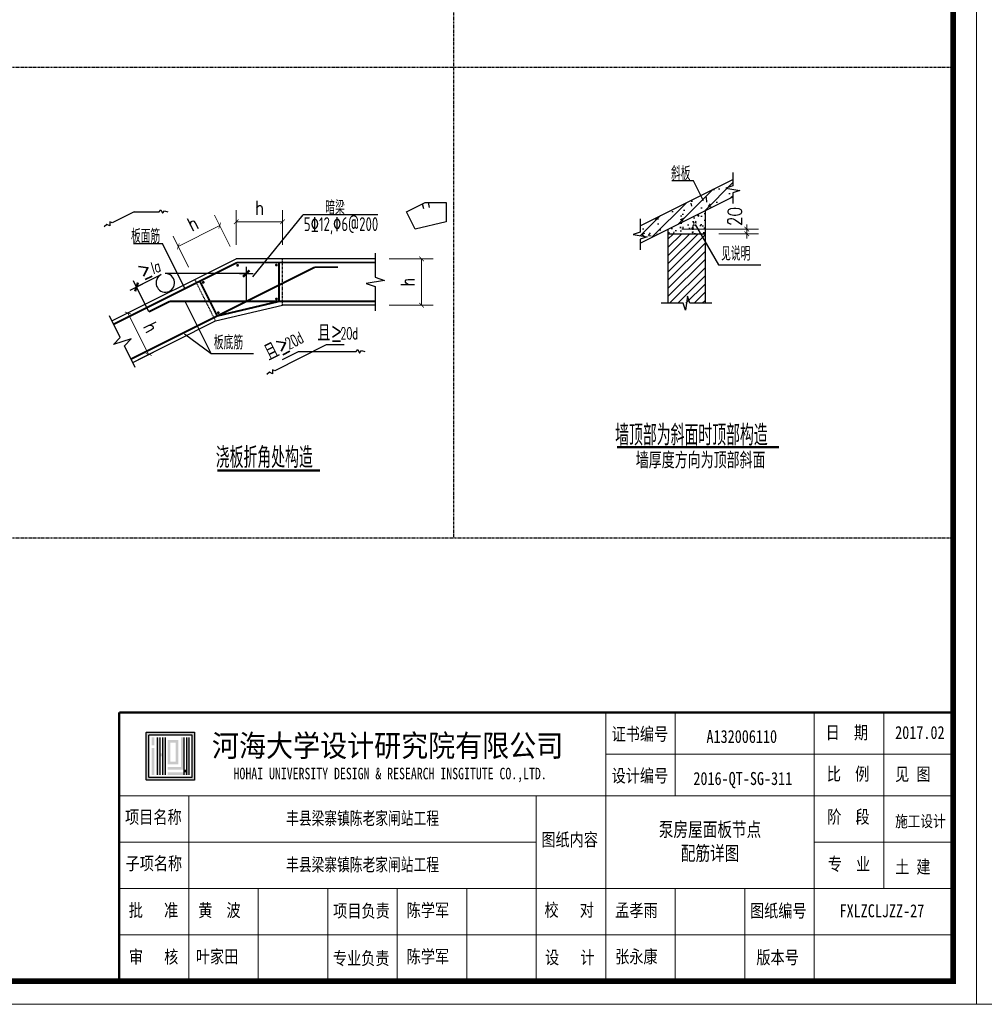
# Model space of a CAD drawing. Extents: x -13074 to 1448651, y 3648755 to 8081248.
# Tile 97 of 173: x 560993 to 561202, y 3857951 to 3858164. Entities that reach past the tile are written whole.
import ezdxf

# ---------------------------------------------------------------- set-up
doc = ezdxf.new("R2010")
doc.units = 0
doc.header["$PDMODE"] = 32
doc.header["$PDSIZE"] = 0.2
doc.linetypes.add('DASH', pattern=[0.35, 0.25, -0.1])
doc.layers.get('0').update_dxf_attribs({"linetype": 'CONTINUOUS'})
doc.layers.get('Defpoints').update_dxf_attribs({"linetype": 'CONTINUOUS'})
for name, color, linetype in [('BAR', 2, 'CONTINUOUS'), ('HOHAITK', 7, 'CONTINUOUS'), ('jj', 251, 'CONTINUOUS'), ('PUB_DIM', 3, 'CONTINUOUS'), ('SLAB', 3, 'CONTINUOUS'), ('TXT', 3, 'CONTINUOUS'), ('WALL', 9, 'CONTINUOUS')]:
    doc.layers.add(name, color=color, linetype=linetype)
doc.layers.add('SHEET', color=1, linetype='CONTINUOUS', lineweight=15)
doc.styles.add('_HZTXT', font='SIMPLEX.SHX', dxfattribs={"width": 0.8, "bigfont": 'HZTXT.shx'})
doc.styles.add('_ITALIC', font='italic.shx', dxfattribs={"width": 0.7})
doc.styles.add('_ROMANS', font='ROMANS.shx', dxfattribs={"width": 0.525, "bigfont": 'hztxt.shx'})
doc.styles.add('DIM_FONT', font='SIMPLEX.shx', dxfattribs={"width": 0.8})
doc.styles.add('FHZ', font='FangSong_GB2312.ttf', dxfattribs={"width": 0.7070000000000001, "height": 300})
doc.styles.add('HOHAITK', font='simhei.ttf')
doc.styles.add('TSSD_Dimension', font='tssdeng.shx', dxfattribs={"width": 0.7, "bigfont": '1hztxt.shx'})
doc.dimstyles.new('DIMN', dxfattribs={"dimtxt": 300, "dimasz": 100, "dimexe": 250, "dimexo": 300, "dimgap": 150, "dimtad": 1, "dimdec": 0, "dimzin": 0, "dimdsep": 46, "dimtxsty": 'DIM_FONT', "dimblk": 'ARCHTICK', "dimcen": 0.09, "dimclrt": 7, "dimazin": 2, "dimtfac": 1, "dimtdec": 0, "dimtix": 1, "dimtmove": 2, "dimatfit": 3, "dimldrblk": 'ARCHTICK', "dimfxl": 1, "dimtolj": 1, "dimtzin": 0, "dimarcsym": 0})

# ---------------------------------------------------------------- blocks, each defined once
blk = doc.blocks.new('_ARCHTICK')
at = {"color": 0, "linetype": 'ByBlock', "const_width": 0.15}
blk.add_lwpolyline([(-0.5, -0.5), (0.5, 0.5)], dxfattribs=at)
blk = doc.blocks.new('*D1663')
at = {"layer": 'Defpoints', "color": 0, "lineweight": 13}
for p in [(808707.9052225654, 266999.028390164), (809707.9052225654, 266999.028390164), (808707.9052225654, 265999.0283901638)]:
    blk.add_point(p, dxfattribs=at)
at = {"layer": 'PUB_DIM', "color": 0, "lineweight": -2}
for p, q in [((809007.9052225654, 266999.028390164), (809957.9052225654, 266999.028390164)), ((809707.9052225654, 265999.0283901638), (809707.9052225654, 266999.028390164)), ((809007.9052225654, 265999.0283901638), (809957.9052225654, 265999.0283901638))]:
    blk.add_line(p, q, dxfattribs=at)
at = {"layer": 'PUB_DIM', "color": 0, "lineweight": -2, "xscale": 100, "yscale": 100, "zscale": 100}
for p, rotation in [((809707.9052225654, 266999.028390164), 90), ((809707.9052225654, 265999.0283901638), 270)]:
    blk.add_blockref('_ARCHTICK', p, dxfattribs=dict(at, rotation=rotation))
at = {"layer": 'PUB_DIM', "color": 7, "insert": (809407.9052225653, 266499.028390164), "char_height": 300, "attachment_point": 5, "rotation": 90, "style": 'DIM_FONT'}
blk.add_mtext('\\A1;h', dxfattribs=at)
blk = doc.blocks.new('*D1664')
at = {"layer": 'Defpoints', "color": 0, "lineweight": 13}
for p in [(806707.9052225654, 267799.0283901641), (805707.9052225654, 266999.0283901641), (806707.9052225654, 266999.0283901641)]:
    blk.add_point(p, dxfattribs=at)
at = {"layer": 'PUB_DIM', "color": 0, "lineweight": -2}
for p, q in [((805707.9052225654, 267299.0283901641), (805707.9052225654, 268049.0283901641)), ((806707.9052225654, 267299.0283901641), (806707.9052225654, 268049.0283901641)), ((805707.9052225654, 267799.0283901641), (806707.9052225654, 267799.0283901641))]:
    blk.add_line(p, q, dxfattribs=at)
at = {"layer": 'PUB_DIM', "color": 0, "lineweight": -2, "xscale": 100, "yscale": 100, "zscale": 100, "rotation": 180}
blk.add_blockref('_ARCHTICK', (805707.9052225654, 267799.0283901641), dxfattribs=at)
at = {"layer": 'PUB_DIM', "color": 0, "lineweight": -2, "xscale": 100, "yscale": 100, "zscale": 100}
blk.add_blockref('_ARCHTICK', (806707.9052225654, 267799.0283901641), dxfattribs=at)
at = {"layer": 'PUB_DIM', "color": 7, "insert": (806207.9052225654, 268099.0283901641), "char_height": 300, "attachment_point": 5, "style": 'DIM_FONT'}
blk.add_mtext('\\A1;h', dxfattribs=at)
blk = doc.blocks.new('*D1665')
at = {"layer": 'Defpoints', "color": 0, "lineweight": 13}
for p in [(804455.707155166, 267267.3565474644), (805707.9052225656, 266999.0283901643), (804813.4780315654, 266551.8147946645)]:
    blk.add_point(p, dxfattribs=at)
at = {"layer": 'PUB_DIM', "color": 0, "lineweight": -2}
for p, q in [((805573.7411439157, 267267.3565474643), (805238.3309472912, 267938.176940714)), ((805350.1343461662, 267714.570142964), (804455.707155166, 267267.3565474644)), ((804679.3139529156, 266820.1429519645), (804343.903756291, 267490.9633452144))]:
    blk.add_line(p, q, dxfattribs=at)
at = {"layer": 'PUB_DIM', "color": 0, "lineweight": -2, "xscale": 100, "yscale": 100, "zscale": 100}
for p, rotation in [((805350.1343461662, 267714.570142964), 26.56505117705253), ((804455.707155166, 267267.3565474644), 206.5650511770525)]:
    blk.add_blockref('_ARCHTICK', p, dxfattribs=dict(at, rotation=rotation))
at = {"layer": 'PUB_DIM', "color": 7, "insert": (804768.7566720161, 267759.2915025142), "char_height": 300, "attachment_point": 5, "rotation": 26.56505117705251, "style": 'DIM_FONT'}
blk.add_mtext('\\A1;h', dxfattribs=at)
blk = doc.blocks.new('_DIMX')
blk.add_line((-150, 0), (150, 0))
at = {"const_width": 50}
blk.add_lwpolyline([(-70, -70), (70, 70)], dxfattribs=at)
blk = doc.blocks.new('*D1666')
at = {"layer": 'Defpoints', "color": 0, "lineweight": 13}
for p in [(804263.7163885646, 266276.9339731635), (803369.2891975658, 265829.7203776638), (804710.9299840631, 265382.5067821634)]:
    blk.add_point(p, dxfattribs=at)
at = {"layer": 'PUB_DIM', "color": 0, "lineweight": -2}
for p, q in [((803995.3882312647, 266142.7698945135), (803145.6823998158, 265717.9169787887)), ((803816.5027930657, 264935.2931866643), (803369.2891975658, 265829.7203776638)), ((804442.6018267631, 265248.3427035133), (803592.8959953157, 264823.4897877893))]:
    blk.add_line(p, q, dxfattribs=at)
at = {"layer": 'PUB_DIM', "color": 0, "lineweight": -2, "xscale": 100, "yscale": 100, "zscale": 100}
for p, rotation in [((803369.2891975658, 265829.7203776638), 116.5650511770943), ((803816.5027930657, 264935.2931866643), 296.5650511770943)]:
    blk.add_blockref('_ARCHTICK', p, dxfattribs=dict(at, rotation=rotation))
at = {"layer": 'PUB_DIM', "color": 7, "insert": (803861.2241526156, 265516.670860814), "char_height": 300, "attachment_point": 5, "rotation": 296.5650511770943, "style": 'DIM_FONT'}
blk.add_mtext('\\A1;h', dxfattribs=at)
blk = doc.blocks.new('*D1667')
at = {"layer": 'Defpoints', "color": 0, "lineweight": 13}
for p in [(815025.6114433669, 267639.5185062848), (816727.981818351, 267639.5185062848), (815825.6114433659, 267539.5185062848)]:
    blk.add_point(p, dxfattribs=at)
at = {"layer": 'PUB_DIM', "color": 0, "lineweight": -2}
for p, q in [((815325.6114433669, 267639.5185062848), (816977.981818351, 267639.5185062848)), ((816727.981818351, 267639.5185062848), (816727.981818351, 267739.5185062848)), ((816727.981818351, 267539.5185062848), (816727.981818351, 267639.5185062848)), ((816125.6114433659, 267539.5185062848), (816977.981818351, 267539.5185062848)), ((816727.981818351, 267539.5185062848), (816727.981818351, 267439.5185062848))]:
    blk.add_line(p, q, dxfattribs=at)
at = {"layer": 'PUB_DIM', "color": 0, "lineweight": -2, "xscale": 100, "yscale": 100, "zscale": 100}
for p, rotation in [((816727.981818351, 267639.5185062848), 270), ((816727.981818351, 267539.5185062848), 90)]:
    blk.add_blockref('_ARCHTICK', p, dxfattribs=dict(at, rotation=rotation))
at = {"layer": 'PUB_DIM', "color": 7, "insert": (816469.4795388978, 267912.6302613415), "char_height": 300, "attachment_point": 5, "rotation": 90, "style": 'DIM_FONT'}
blk.add_mtext('\\A1;20', dxfattribs=at)
blk = doc.blocks.new('123')
h = blk.add_hatch()
h.set_pattern_fill('AN33C', scale=500, style=0)
h.set_pattern_definition([(49.99999999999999, (690066.9749721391, 199011.1711927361), (358.6300913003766, -31.37606749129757), [37.5, -412.5]), (355, (690066.9749721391, 199011.1711927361), (-69.37566680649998, 376.0960668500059), [30, -330]), (100.4513999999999, (690096.860812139, 199008.5565227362), (289.2546908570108, 344.7197710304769), [31.87009499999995, -350.5710559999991]), (46.1842, (690066.9749721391, 199111.1711927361), (533.6205243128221, -82.759507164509), [56.25, -618.75]), (96.63559999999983, (690111.4433446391, 199104.2745392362), (467.3313527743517, 487.0589354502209), [47.80514399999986, -525.8564999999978]), (351.1842000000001, (690066.9749721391, 199111.1711927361), (467.3309725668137, 487.0593004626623), [45, -495]), (21, (690116.9749721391, 199086.1711927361), (298.4535260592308, -201.3094453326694), [37.5, -412.5]), (326.0000000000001, (690116.9749721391, 199086.1711927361), (121.6576659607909, 362.5750225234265), [30, -330]), (71.45140000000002, (690141.8460886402, 199069.3953897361), (420.1113142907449, 161.2652483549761), [31.87009499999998, -350.5710559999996]), (37.50000000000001, (690066.9749721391, 199011.1711927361), (6.079927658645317, 166.4469269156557), [0, -326, 0, -335, 0, -331.25]), (7.499999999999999, (690066.9749721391, 199011.1711927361), (131.5347687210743, 197.2058559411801), [0, -191, 0, -318.5, 0, -126.25]), (327.5, (689955.47497214, 199011.1711927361), (266.9112180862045, -11.27743586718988), [0, -125, 0, -390, 0, -517.4999999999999]), (317.5, (689905.4749721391, 199011.1711927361), (291.593084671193, 50.05249116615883), [0, -162.5, 0, -259, 0, -367.5])])
h.paths.add_polyline_path([(815425.6114433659, 267839.5185062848), (815025.6114433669, 267639.5185062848), (815025.6114433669, 267539.5185062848), (815425.6114433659, 267539.5185062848)])
h.paths.add_polyline_path([(815425.6114433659, 267839.5185062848), (815425.6114433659, 267539.5185062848), (815825.6114433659, 267539.5185062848), (815825.6114433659, 268039.5185062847)])
at = {"layer": 'HOHAITK', "ltscale": 1000}
h = blk.add_hatch(color=7, dxfattribs=at)
h.paths.add_polyline_path([(804797.0889662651, 255742.8021718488, 0.4142135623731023), (804805.8431674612, 255751.5563729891), (804805.8431674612, 256774.0470734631, 0.4142135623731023), (804797.0889662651, 256782.8012746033), (803774.5982657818, 256782.8012746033, 0.4142135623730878), (803765.8440645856, 256774.0470734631), (803765.8440645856, 255751.5563729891, 0.4142135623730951), (803774.5982657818, 255742.8021718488)])
h.paths.add_polyline_path([(803823.6217925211, 255800.5798997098), (803823.6217925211, 256725.0235466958), (804748.0654395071, 256725.0235466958), (804748.0654395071, 255800.5798997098)], flags=16)
at = {"layer": 'HOHAITK'}
h = blk.add_hatch(color=7, dxfattribs=at)
h.paths.add_polyline_path([(803939.177248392, 256667.2458187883), (803881.3995204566, 256667.2458187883), (803881.3995204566, 256609.4680908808), (803939.177248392, 256609.4680908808)])
h.paths.add_polyline_path([(803939.177248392, 256609.4680908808), (803881.3995204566, 256609.4680908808), (803881.3995204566, 256551.6903629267), (803939.177248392, 256551.6903629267)])
h.paths.add_polyline_path([(803939.177248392, 256551.6903629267), (803881.3995204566, 256551.6903629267), (803881.3995204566, 256493.9126349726), (803939.177248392, 256493.9126349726)])
h.paths.add_polyline_path([(803939.177248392, 256436.1349071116), (803881.3995204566, 256436.1349071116), (803881.3995204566, 256378.357179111), (803939.177248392, 256378.357179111)])
h.paths.add_polyline_path([(803939.177248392, 256378.357179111), (803881.3995204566, 256378.357179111), (803881.3995204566, 256320.5794512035), (803939.177248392, 256320.5794512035)])
h.paths.add_polyline_path([(803939.177248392, 256320.5794512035), (803881.3995204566, 256320.5794512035), (803881.3995204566, 256262.8017232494), (803939.177248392, 256262.8017232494)])
h.paths.add_polyline_path([(803939.177248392, 256262.8017232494), (803881.3995204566, 256262.8017232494), (803881.3995204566, 256205.0239953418), (803939.177248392, 256205.0239953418)])
h.paths.add_polyline_path([(803939.177248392, 256205.0239953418), (803881.3995204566, 256205.0239953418), (803881.3995204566, 256147.2462673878), (803939.177248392, 256147.2462673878)])
h.paths.add_polyline_path([(803939.177248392, 256147.2462673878), (803881.3995204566, 256147.2462673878), (803881.3995204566, 256089.4685394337), (803939.177248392, 256089.4685394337)])
h.paths.add_polyline_path([(803939.177248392, 256089.4685394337), (803881.3995204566, 256089.4685394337), (803881.3995204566, 256031.6908114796), (803939.177248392, 256031.6908114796)])
h.paths.add_polyline_path([(803939.177248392, 256031.6908114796), (803881.3995204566, 256031.6908114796), (803881.3995204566, 255973.9130836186), (803939.177248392, 255973.9130836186)])
h.paths.add_polyline_path([(803939.177248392, 255973.9130836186), (803881.3995204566, 255973.9130836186), (803881.3995204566, 255916.135355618), (803939.177248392, 255916.135355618)])
h.paths.add_polyline_path([(803939.177248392, 255916.135355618), (803881.3995204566, 255916.135355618), (803881.3995204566, 255858.3576276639), (803939.177248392, 255858.3576276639)])
h = blk.add_hatch(color=7, dxfattribs=at)
h.paths.add_polyline_path([(804054.732704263, 256667.2458187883), (803996.9549763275, 256667.2458187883), (803996.9549763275, 256609.4680908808), (804054.732704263, 256609.4680908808)])
h.paths.add_polyline_path([(804054.732704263, 256609.4680908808), (803996.9549763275, 256609.4680908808), (803996.9549763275, 256551.6903629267), (804054.732704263, 256551.6903629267)])
h.paths.add_polyline_path([(804054.732704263, 256551.6903629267), (803996.9549763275, 256551.6903629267), (803996.9549763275, 256493.9126349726), (804054.732704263, 256493.9126349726)])
h.paths.add_polyline_path([(804054.732704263, 256493.9126349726), (803996.9549763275, 256493.9126349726), (803996.9549763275, 256436.1349071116), (804054.732704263, 256436.1349071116)])
h.paths.add_polyline_path([(804054.732704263, 256436.1349071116), (803996.9549763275, 256436.1349071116), (803996.9549763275, 256378.357179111), (804054.732704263, 256378.357179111)])
h.paths.add_polyline_path([(804054.732704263, 256378.357179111), (803996.9549763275, 256378.357179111), (803996.9549763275, 256320.5794512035), (804054.732704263, 256320.5794512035)])
h.paths.add_polyline_path([(804054.732704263, 256320.5794512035), (803996.9549763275, 256320.5794512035), (803996.9549763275, 256262.8017232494), (804054.732704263, 256262.8017232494)])
h.paths.add_polyline_path([(804054.732704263, 256262.8017232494), (803996.9549763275, 256262.8017232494), (803996.9549763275, 256205.0239953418), (804054.732704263, 256205.0239953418)])
h.paths.add_polyline_path([(804054.732704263, 256205.0239953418), (803996.9549763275, 256205.0239953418), (803996.9549763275, 256147.2462673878), (804054.732704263, 256147.2462673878)])
h.paths.add_polyline_path([(804054.732704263, 256147.2462673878), (803996.9549763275, 256147.2462673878), (803996.9549763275, 256089.4685394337), (804054.732704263, 256089.4685394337)])
h.paths.add_polyline_path([(804054.732704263, 256089.4685394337), (803996.9549763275, 256089.4685394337), (803996.9549763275, 256031.6908114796), (804054.732704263, 256031.6908114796)])
h.paths.add_polyline_path([(804054.732704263, 256031.6908114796), (803996.9549763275, 256031.6908114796), (803996.9549763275, 255973.9130836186), (804054.732704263, 255973.9130836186)])
h.paths.add_polyline_path([(804054.732704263, 255973.9130836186), (803996.9549763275, 255973.9130836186), (803996.9549763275, 255916.135355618), (804054.732704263, 255916.135355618)])
h.paths.add_polyline_path([(804054.732704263, 255916.135355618), (803996.9549763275, 255916.135355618), (803996.9549763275, 255858.3576276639), (804054.732704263, 255858.3576276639)])
h = blk.add_hatch(color=7, dxfattribs=at)
h.paths.add_polyline_path([(804112.5104321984, 256320.5794512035), (804054.732704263, 256320.5794512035), (804054.732704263, 256262.8017232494), (804112.5104321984, 256262.8017232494)])
h.paths.add_polyline_path([(804170.2881601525, 256320.5794512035), (804112.5104321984, 256320.5794512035), (804112.5104321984, 256262.8017232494), (804170.2881601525, 256262.8017232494)])
h.paths.add_polyline_path([(804170.2881601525, 256378.357179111), (804112.5104321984, 256378.357179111), (804112.5104321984, 256320.5794512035), (804170.2881601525, 256320.5794512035)])
h.paths.add_polyline_path([(804170.2881601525, 256436.1349071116), (804112.5104321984, 256436.1349071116), (804112.5104321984, 256378.357179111), (804170.2881601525, 256378.357179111)])
h.paths.add_polyline_path([(804170.2881601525, 256493.9126349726), (804112.5104321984, 256493.9126349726), (804112.5104321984, 256436.1349071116), (804170.2881601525, 256436.1349071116)])
h.paths.add_polyline_path([(804170.2881601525, 256551.6903629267), (804112.5104321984, 256551.6903629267), (804112.5104321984, 256493.9126349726), (804170.2881601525, 256493.9126349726)])
h.paths.add_polyline_path([(804170.2881601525, 256609.4680908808), (804112.5104321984, 256609.4680908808), (804112.5104321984, 256551.6903629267), (804170.2881601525, 256551.6903629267)])
h.paths.add_polyline_path([(804170.2881601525, 256667.2458187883), (804112.5104321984, 256667.2458187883), (804112.5104321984, 256609.4680908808), (804170.2881601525, 256609.4680908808)])
h.paths.add_polyline_path([(804170.2881601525, 256262.8017232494), (804112.5104321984, 256262.8017232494), (804112.5104321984, 256205.0239953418), (804170.2881601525, 256205.0239953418)])
h.paths.add_polyline_path([(804170.2881601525, 256205.0239953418), (804112.5104321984, 256205.0239953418), (804112.5104321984, 256147.2462673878), (804170.2881601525, 256147.2462673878)])
h.paths.add_polyline_path([(804170.2881601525, 256147.2462673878), (804112.5104321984, 256147.2462673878), (804112.5104321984, 256089.4685394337), (804170.2881601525, 256089.4685394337)])
h.paths.add_polyline_path([(804170.2881601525, 256089.4685394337), (804112.5104321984, 256089.4685394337), (804112.5104321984, 256031.6908114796), (804170.2881601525, 256031.6908114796)])
h.paths.add_polyline_path([(804170.2881601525, 256031.6908114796), (804112.5104321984, 256031.6908114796), (804112.5104321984, 255973.9130836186), (804170.2881601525, 255973.9130836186)])
h.paths.add_polyline_path([(804170.2881601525, 255973.9130836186), (804112.5104321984, 255973.9130836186), (804112.5104321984, 255916.135355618), (804170.2881601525, 255916.135355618)])
h.paths.add_polyline_path([(804170.2881601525, 255916.135355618), (804112.5104321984, 255916.135355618), (804112.5104321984, 255858.3576276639), (804170.2881601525, 255858.3576276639)])
h = blk.add_hatch(color=7, dxfattribs=at)
h.paths.add_polyline_path([(804285.8436160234, 256031.6908114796), (804228.0658880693, 256031.6908114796), (804228.0658880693, 255973.9130836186), (804285.8436160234, 255973.9130836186)])
h.paths.add_polyline_path([(804343.6213439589, 256031.6908114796), (804285.8436160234, 256031.6908114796), (804285.8436160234, 255973.9130836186), (804343.6213439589, 255973.9130836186)])
h.paths.add_polyline_path([(804401.3990718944, 256031.6908114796), (804343.6213439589, 256031.6908114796), (804343.6213439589, 255973.9130836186), (804401.3990718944, 255973.9130836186)])
h.paths.add_polyline_path([(804459.1767998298, 256031.6908114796), (804401.3990718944, 256031.6908114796), (804401.3990718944, 255973.9130836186), (804459.1767998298, 255973.9130836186)])
h.paths.add_polyline_path([(804516.9545277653, 256031.6908114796), (804459.1767998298, 256031.6908114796), (804459.1767998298, 255973.9130836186), (804516.9545277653, 255973.9130836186)])
h.paths.add_polyline_path([(804574.7322557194, 256031.6908114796), (804516.9545277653, 256031.6908114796), (804516.9545277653, 255973.9130836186), (804574.7322557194, 255973.9130836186)])
h.paths.add_polyline_path([(804574.7322557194, 256089.4685394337), (804516.9545277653, 256089.4685394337), (804516.9545277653, 256031.6908114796), (804574.7322557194, 256031.6908114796)])
h.paths.add_polyline_path([(804574.7322557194, 256147.2462673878), (804516.9545277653, 256147.2462673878), (804516.9545277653, 256089.4685394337), (804574.7322557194, 256089.4685394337)])
h.paths.add_polyline_path([(804574.7322557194, 256205.0239953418), (804516.9545277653, 256205.0239953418), (804516.9545277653, 256147.2462673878), (804574.7322557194, 256147.2462673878)])
h.paths.add_polyline_path([(804574.7322557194, 256262.8017232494), (804516.9545277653, 256262.8017232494), (804516.9545277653, 256205.0239953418), (804574.7322557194, 256205.0239953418)])
h.paths.add_polyline_path([(804574.7322557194, 256320.5794512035), (804516.9545277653, 256320.5794512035), (804516.9545277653, 256262.8017232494), (804574.7322557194, 256262.8017232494)])
h.paths.add_polyline_path([(804574.7322557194, 256378.357179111), (804516.9545277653, 256378.357179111), (804516.9545277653, 256320.5794512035), (804574.7322557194, 256320.5794512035)])
h.paths.add_polyline_path([(804574.7322557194, 256436.1349071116), (804516.9545277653, 256436.1349071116), (804516.9545277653, 256378.357179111), (804574.7322557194, 256378.357179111)])
h.paths.add_polyline_path([(804574.7322557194, 256493.9126349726), (804516.9545277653, 256493.9126349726), (804516.9545277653, 256436.1349071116), (804574.7322557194, 256436.1349071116)])
h.paths.add_polyline_path([(804574.7322557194, 256551.6903629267), (804516.9545277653, 256551.6903629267), (804516.9545277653, 256493.9126349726), (804574.7322557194, 256493.9126349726)])
h.paths.add_polyline_path([(804574.7322557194, 256609.4680908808), (804516.9545277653, 256609.4680908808), (804516.9545277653, 256551.6903629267), (804574.7322557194, 256551.6903629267)])
h.paths.add_polyline_path([(804574.7322557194, 256667.2458187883), (804516.9545277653, 256667.2458187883), (804516.9545277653, 256609.4680908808), (804574.7322557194, 256609.4680908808)])
h.paths.add_polyline_path([(804285.8436160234, 255916.135355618), (804228.0658880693, 255916.135355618), (804228.0658880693, 255858.3576276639), (804285.8436160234, 255858.3576276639)])
h.paths.add_polyline_path([(804343.6213439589, 255916.135355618), (804285.8436160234, 255916.135355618), (804285.8436160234, 255858.3576276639), (804343.6213439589, 255858.3576276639)])
h.paths.add_polyline_path([(804401.3990718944, 255916.135355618), (804343.6213439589, 255916.135355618), (804343.6213439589, 255858.3576276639), (804401.3990718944, 255858.3576276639)])
h.paths.add_polyline_path([(804459.1767998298, 255916.135355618), (804401.3990718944, 255916.135355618), (804401.3990718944, 255858.3576276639), (804459.1767998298, 255858.3576276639)])
h.paths.add_polyline_path([(804516.9545277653, 255916.135355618), (804459.1767998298, 255916.135355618), (804459.1767998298, 255858.3576276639), (804516.9545277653, 255858.3576276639)])
h.paths.add_polyline_path([(804574.7322557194, 255916.135355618), (804516.9545277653, 255916.135355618), (804516.9545277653, 255858.3576276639), (804574.7322557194, 255858.3576276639)])
h.paths.add_polyline_path([(804632.5099836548, 255916.135355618), (804574.7322557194, 255916.135355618), (804574.7322557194, 255858.3576276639), (804632.5099836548, 255858.3576276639)])
h.paths.add_polyline_path([(804690.2877115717, 255916.135355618), (804632.5099836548, 255916.135355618), (804632.5099836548, 255858.3576276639), (804690.2877115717, 255858.3576276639)])
h.paths.add_polyline_path([(804690.2877115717, 255973.9130836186), (804632.5099836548, 255973.9130836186), (804632.5099836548, 255916.135355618), (804690.2877115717, 255916.135355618)])
h.paths.add_polyline_path([(804690.2877115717, 256031.6908114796), (804632.5099836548, 256031.6908114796), (804632.5099836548, 255973.9130836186), (804690.2877115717, 255973.9130836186)])
h.paths.add_polyline_path([(804690.2877115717, 256089.4685394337), (804632.5099836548, 256089.4685394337), (804632.5099836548, 256031.6908114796), (804690.2877115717, 256031.6908114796)])
h.paths.add_polyline_path([(804690.2877115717, 256147.2462673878), (804632.5099836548, 256147.2462673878), (804632.5099836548, 256089.4685394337), (804690.2877115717, 256089.4685394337)])
h.paths.add_polyline_path([(804690.2877115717, 256205.0239953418), (804632.5099836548, 256205.0239953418), (804632.5099836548, 256147.2462673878), (804690.2877115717, 256147.2462673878)])
h.paths.add_polyline_path([(804690.2877115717, 256262.8017232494), (804632.5099836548, 256262.8017232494), (804632.5099836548, 256205.0239953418), (804690.2877115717, 256205.0239953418)])
h.paths.add_polyline_path([(804690.2877115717, 256320.5794512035), (804632.5099836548, 256320.5794512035), (804632.5099836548, 256262.8017232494), (804690.2877115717, 256262.8017232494)])
h.paths.add_polyline_path([(804690.2877115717, 256378.357179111), (804632.5099836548, 256378.357179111), (804632.5099836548, 256320.5794512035), (804690.2877115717, 256320.5794512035)])
h.paths.add_polyline_path([(804690.2877115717, 256436.1349071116), (804632.5099836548, 256436.1349071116), (804632.5099836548, 256378.357179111), (804690.2877115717, 256378.357179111)])
h.paths.add_polyline_path([(804690.2877115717, 256493.9126349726), (804632.5099836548, 256493.9126349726), (804632.5099836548, 256436.1349071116), (804690.2877115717, 256436.1349071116)])
h.paths.add_polyline_path([(804690.2877115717, 256551.6903629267), (804632.5099836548, 256551.6903629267), (804632.5099836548, 256493.9126349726), (804690.2877115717, 256493.9126349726)])
h.paths.add_polyline_path([(804690.2877115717, 256609.4680908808), (804632.5099836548, 256609.4680908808), (804632.5099836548, 256551.6903629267), (804690.2877115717, 256551.6903629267)])
h.paths.add_polyline_path([(804690.2877115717, 256667.2458187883), (804632.5099836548, 256667.2458187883), (804632.5099836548, 256609.4680908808), (804690.2877115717, 256609.4680908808)])
h = blk.add_hatch(color=7, dxfattribs=at)
h.paths.add_polyline_path([(804285.8436160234, 256147.2462673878), (804228.0658880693, 256147.2462673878), (804228.0658880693, 256089.4685394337), (804285.8436160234, 256089.4685394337)])
h.paths.add_polyline_path([(804343.6213439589, 256147.2462673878), (804285.8436160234, 256147.2462673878), (804285.8436160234, 256089.4685394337), (804343.6213439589, 256089.4685394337)])
h.paths.add_polyline_path([(804401.3990718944, 256147.2462673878), (804343.6213439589, 256147.2462673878), (804343.6213439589, 256089.4685394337), (804401.3990718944, 256089.4685394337)])
h.paths.add_polyline_path([(804459.1767998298, 256147.2462673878), (804401.3990718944, 256147.2462673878), (804401.3990718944, 256089.4685394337), (804459.1767998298, 256089.4685394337)])
h.paths.add_polyline_path([(804459.1767998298, 256205.0239953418), (804401.3990718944, 256205.0239953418), (804401.3990718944, 256147.2462673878), (804459.1767998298, 256147.2462673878)])
h.paths.add_polyline_path([(804459.1767998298, 256262.8017232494), (804401.3990718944, 256262.8017232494), (804401.3990718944, 256205.0239953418), (804459.1767998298, 256205.0239953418)])
h.paths.add_polyline_path([(804459.1767998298, 256320.5794512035), (804401.3990718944, 256320.5794512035), (804401.3990718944, 256262.8017232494), (804459.1767998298, 256262.8017232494)])
h.paths.add_polyline_path([(804459.1767998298, 256378.357179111), (804401.3990718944, 256378.357179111), (804401.3990718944, 256320.5794512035), (804459.1767998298, 256320.5794512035)])
h.paths.add_polyline_path([(804459.1767998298, 256436.1349071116), (804401.3990718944, 256436.1349071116), (804401.3990718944, 256378.357179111), (804459.1767998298, 256378.357179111)])
h.paths.add_polyline_path([(804459.1767998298, 256493.9126349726), (804401.3990718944, 256493.9126349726), (804401.3990718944, 256436.1349071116), (804459.1767998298, 256436.1349071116)])
h.paths.add_polyline_path([(804459.1767998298, 256551.6903629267), (804401.3990718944, 256551.6903629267), (804401.3990718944, 256493.9126349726), (804459.1767998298, 256493.9126349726)])
h.paths.add_polyline_path([(804459.1767998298, 256609.4680908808), (804401.3990718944, 256609.4680908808), (804401.3990718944, 256551.6903629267), (804459.1767998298, 256551.6903629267)])
h.paths.add_polyline_path([(804401.3990718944, 256609.4680908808), (804343.6213439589, 256609.4680908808), (804343.6213439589, 256551.6903629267), (804401.3990718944, 256551.6903629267)])
h.paths.add_polyline_path([(804343.6213439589, 256609.4680908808), (804285.8436160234, 256609.4680908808), (804285.8436160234, 256551.6903629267), (804343.6213439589, 256551.6903629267)])
h.paths.add_polyline_path([(804285.8436160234, 256609.4680908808), (804228.0658880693, 256609.4680908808), (804228.0658880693, 256551.6903629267), (804285.8436160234, 256551.6903629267)])
h.paths.add_polyline_path([(804285.8436160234, 256551.6903629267), (804228.0658880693, 256551.6903629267), (804228.0658880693, 256493.9126349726), (804285.8436160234, 256493.9126349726)])
h.paths.add_polyline_path([(804285.8436160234, 256493.9126349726), (804228.0658880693, 256493.9126349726), (804228.0658880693, 256436.1349071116), (804285.8436160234, 256436.1349071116)])
h.paths.add_polyline_path([(804285.8436160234, 256436.1349071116), (804228.0658880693, 256436.1349071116), (804228.0658880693, 256378.357179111), (804285.8436160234, 256378.357179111)])
h.paths.add_polyline_path([(804285.8436160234, 256378.357179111), (804228.0658880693, 256378.357179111), (804228.0658880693, 256320.5794512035), (804285.8436160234, 256320.5794512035)])
h.paths.add_polyline_path([(804285.8436160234, 256320.5794512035), (804228.0658880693, 256320.5794512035), (804228.0658880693, 256262.8017232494), (804285.8436160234, 256262.8017232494)])
h.paths.add_polyline_path([(804285.8436160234, 256262.8017232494), (804228.0658880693, 256262.8017232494), (804228.0658880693, 256205.0239953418), (804285.8436160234, 256205.0239953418)])
h.paths.add_polyline_path([(804285.8436160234, 256205.0239953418), (804228.0658880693, 256205.0239953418), (804228.0658880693, 256147.2462673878), (804285.8436160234, 256147.2462673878)])
blk.add_hatch(color=7, dxfattribs=at).paths.add_polyline_path([(804632.5099836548, 255973.9130836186), (804574.7322557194, 255973.9130836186), (804574.7322557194, 255916.135355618), (804632.5099836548, 255916.135355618)])
at = {"layer": 'PUB_DIM'}
h = blk.add_hatch(dxfattribs=at)
h.set_pattern_fill('ANSI31', scale=1000, style=0)
h.set_pattern_definition([(45, (690066.9749721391, 199011.1711927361), (-88.38834764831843, 88.38834764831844), [])])
h.paths.add_polyline_path([(815025.6114433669, 267539.5185062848), (815025.6114433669, 266039.5185062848), (815825.6114433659, 266039.5185062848), (815825.6114433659, 267539.5185062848)])
at = {"layer": 'SLAB'}
h = blk.add_hatch(dxfattribs=at)
h.set_pattern_fill('AN31C', scale=1000, style=0)
h.set_pattern_definition([(45, (690066.9749721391, 199011.1711927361), (-141.4213562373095, 141.4213562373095), []), (49.99999999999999, (690066.9749721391, 199011.1711927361), (717.2601826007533, -62.75213498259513), [75, -825]), (355, (690066.9749721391, 199011.1711927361), (-138.7513336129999, 752.1921337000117), [60, -660]), (100.4513999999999, (690126.74665214, 199005.9418527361), (578.5093817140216, 689.4395420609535), [63.74018999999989, -701.1421119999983]), (46.1842, (690066.9749721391, 199211.1711927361), (1067.241048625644, -165.519014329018), [112.5, -1237.5]), (96.63559999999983, (690155.9117171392, 199197.3778857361), (934.6627055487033, 974.1178709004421), [95.61028799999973, -1051.712999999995]), (351.1842000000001, (690066.9749721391, 199211.1711927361), (934.6619451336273, 974.1186009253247), [90, -990]), (21, (690166.9749721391, 199161.1711927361), (596.9070521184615, -402.6188906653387), [75, -825]), (326.0000000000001, (690166.9749721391, 199161.1711927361), (243.3153319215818, 725.1500450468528), [60, -660]), (71.45140000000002, (690216.7172051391, 199127.6195867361), (840.2226285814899, 322.5304967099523), [63.74018999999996, -701.1421119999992]), (37.50000000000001, (690066.9749721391, 199011.1711927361), (12.15985531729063, 332.8938538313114), [0, -652, 0, -670, 0, -662.5]), (7.499999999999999, (690066.9749721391, 199011.1711927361), (263.0695374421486, 394.4117118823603), [0, -382, 0, -637, 0, -252.5]), (327.5, (689843.9749721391, 199011.1711927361), (533.822436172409, -22.55487173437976), [0, -250, 0, -780, 0, -1035]), (317.5, (689743.97497214, 199011.1711927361), (583.186169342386, 100.1049823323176), [0, -325, 0, -518, 0, -735])])
h.paths.add_polyline_path([(814425.6114433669, 267712.1965025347), (816425.6114433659, 268712.1965025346), (816425.6114433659, 268339.5185062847), (814425.6114433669, 267339.5185062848)])
at = {"color": 7, "const_width": 50}
for points in [[(813928.6006372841, 262931.76809283), (817419.4492302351, 262931.76809283)], [(805295.7989961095, 262425.9711820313), (807513.4571860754, 262425.9711820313)]]:
    blk.add_lwpolyline(points, dxfattribs=at)
at = {"layer": 'BAR', "color": 7}
for p in [(806066.8833278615, 266608.0526322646), (808760.0685275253, 267946.8056200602)]:
    blk.add_line(p, (807153.9398773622, 267946.8056200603), dxfattribs=at)
for points in [[(803506.3440778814, 268014.8937027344), (803027.0196423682, 267775.2314849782), (802976.9971258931, 267795.6261435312), (802975.2063498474, 267710.7658901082), (802910.7210719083, 267742.1667442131), (802858.5542069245, 267690.9987672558)], [(803506.3440778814, 268014.8937027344), (804042.2450884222, 268014.8937027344), (804077.8658187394, 268055.505989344), (804117.4181965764, 267980.4055306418), (804161.0526937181, 268037.3300013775), (804230.5951711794, 268014.8937027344)], [(809757.4605120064, 268075.2055336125), (809730.6570924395, 268188.7466409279), (809785.7977933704, 268216.3169913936), (810236.3550742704, 268216.3169913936), (810236.3550742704, 267796.3169913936), (809570.6368203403, 267639.1622296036), (809382.8071102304, 268014.8216498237), (809785.7977933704, 268216.3169913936), (809847.4469711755, 268216.3169913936), (809874.2503907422, 268102.7758840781)], [(808036.8235630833, 265138.248637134), (807649.3219890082, 265138.248637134), (806538.4101555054, 264582.7927203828), (806488.3876390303, 264603.1873789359), (806486.5968629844, 264518.327125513), (806422.1115850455, 264549.7279796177), (806369.9447200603, 264498.5600026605)], [(806703.6790443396, 264823.5359068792), (807050.2709887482, 264996.8318790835), (808292.3081771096, 264996.8318790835), (808327.9289074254, 265037.4441656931), (808367.4812852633, 264962.3437069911), (808411.1157824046, 265019.2681777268), (808480.6582598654, 264996.8318790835)]]:
    blk.add_lwpolyline(points, dxfattribs=at)
at = {"layer": 'BAR', "color": 7, "const_width": 40}
for points in [[(803060.4007372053, 265585.8334283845), (805726.7906607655, 266919.0283901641)], [(803436.0601574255, 264834.5145879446), (807405.0877618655, 266819.0283901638)], [(808707.9052225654, 266919.028390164), (805726.7906607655, 266919.0283901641)], [(806627.9052225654, 266079.0283901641), (806627.9052225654, 266919.0283901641)], [(807905.0877618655, 266819.028390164), (807405.0877618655, 266819.028390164)], [(805296.4687147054, 265764.7188665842), (804920.8092944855, 266516.0377070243)], [(803823.1838630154, 265855.4215924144), (804270.3974585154, 266079.0283901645)], [(808707.9052225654, 266079.028390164), (804270.3974585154, 266079.0283901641)], [(805296.4687147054, 265764.7188665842), (806627.9052225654, 266079.0283901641)]]:
    blk.add_lwpolyline(points, dxfattribs=at)
at = {"layer": 'BAR', "color": 7, "const_width": 30}
for points in [[(805720.2729053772, 266858.9519125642, 1), (805750.2729053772, 266858.9519125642, 1)], [(806587.2372133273, 266869.7908354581, -1), (806560.4043975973, 266856.374427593, -1)], [(804979.2035716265, 266490.18558591, 1), (805009.2035716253, 266490.18558591, 1)], [(806588.4291368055, 266138.5661909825, -1), (806561.5963210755, 266125.1497831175, -1)], [(805305.1510852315, 265835.6253367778, 1), (805335.1510852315, 265835.6253367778, 1)]]:
    blk.add_lwpolyline(points, format="xyb", close=True, dxfattribs=at)
at = {"layer": 'HOHAITK', "color": 7}
for p, q in [((803996.9549763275, 256667.2458188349), (803996.9549763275, 255858.3576276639)), ((804054.732704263, 256667.2458188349), (804054.732704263, 255858.3576276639)), ((804112.5104321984, 256667.2458188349), (804112.5104321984, 255858.3576276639)), ((804170.2881601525, 256667.2458188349), (804170.2881601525, 255858.3576276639)), ((804574.7322557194, 256667.2458188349), (804574.7322557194, 255858.3576276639)), ((804632.5099836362, 256667.2458188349), (804632.5099836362, 255858.3576276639)), ((804690.2877115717, 255858.3576276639), (804690.2877115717, 256667.2458188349))]:
    blk.add_line(p, q, dxfattribs=at)
for points in [[(803774.5982657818, 256782.8012746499), (804797.0889662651, 256782.8012746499, -0.4142135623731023), (804805.8431674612, 256774.0470735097), (804805.8431674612, 255751.5563729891, -0.4142135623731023), (804797.0889662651, 255742.8021718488), (803774.5982657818, 255742.8021718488, -0.414213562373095), (803765.8440645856, 255751.5563729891), (803765.8440645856, 256774.0470735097, -0.4142135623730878)], [(803832.3759937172, 256725.0235466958), (804739.311238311, 256725.0235466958, -0.414213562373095), (804748.0654395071, 256716.2693455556), (804748.0654395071, 255809.3341009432, -0.414213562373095), (804739.311238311, 255800.5798998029), (803832.3759937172, 255800.5798998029, -0.414213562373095), (803823.6217925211, 255809.3341009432), (803823.6217925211, 256716.2693455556, -0.414213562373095)]]:
    blk.add_lwpolyline(points, format="xyb", close=True, dxfattribs=at)
at = {"layer": 'jj', "color": 7, "linetype": 'DASH', "ltscale": 4}
for p, q in [((810399.2024853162, 280124.4418602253), (810399.2024853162, 260976.398239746)), ((782094.3456858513, 271134.9575057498), (821201.4606858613, 271134.9575057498)), ((782094.3456858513, 260976.398239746), (821201.4606858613, 260976.398239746))]:
    blk.add_line(p, q, dxfattribs=at)
at = {"layer": 'PUB_DIM', "color": 7}
for p, q in [((815611.8473362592, 267737.571070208), (816115.4729913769, 266865.2658475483)), ((803489.2356904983, 267326.6840812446), (804111.9430615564, 267326.6840812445)), ((804597.9748578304, 266354.6204886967), (804111.9430615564, 267326.6840812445)), ((805925.0877618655, 266079.0283901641), (805925.0877618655, 266829.0283901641)), ((816115.4729913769, 266865.2658475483), (817031.6280969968, 266865.2658475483)), ((803823.1838630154, 265855.4215924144), (803487.7736663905, 266526.2419856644)), ((803554.8557057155, 266392.0779070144), (804086.5275484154, 266657.9138283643)), ((805925.0877618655, 266679.0283901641), (804175.9702675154, 266679.0283901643)), ((805166.0601955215, 264953.7954313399), (804603.4437161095, 266079.0283901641)), ((804588.4478764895, 265379.7824973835), (805166.0601955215, 264953.7954313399)), ((805166.0601955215, 264953.7954313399), (806076.5567323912, 264953.7954313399))]:
    blk.add_line(p, q, dxfattribs=at)
for points in [[(816425.6114433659, 268862.1965025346), (816425.6114433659, 268573.2378013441), (816275.6114433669, 268523.237801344), (816575.6114433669, 268473.237801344), (816425.6114433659, 268423.237801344), (816425.6114433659, 268189.5185062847)], [(814425.6114433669, 267862.1965025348), (814425.6114433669, 267573.2378013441), (814275.6114433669, 267523.2378013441), (814575.6114433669, 267473.2378013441), (814425.6114433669, 267423.2378013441), (814425.6114433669, 267189.5185062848)], [(808707.9052225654, 267124.028390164), (808707.9052225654, 266599.028390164), (808907.9052225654, 266532.3617234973), (808507.9052225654, 266465.6950568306), (808707.9052225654, 266399.028390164), (808707.9052225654, 265874.028390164)], [(815975.6114433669, 266039.5185062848), (815500.6114433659, 266039.5185062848), (815450.6114433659, 266189.5185062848), (815400.6114433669, 265889.5185062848), (815350.6114433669, 266039.5185062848), (814875.6114433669, 266039.5185062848)], [(803527.7389445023, 264651.1570137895), (803292.9518068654, 265120.7312890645), (803442.0230053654, 265269.8024875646), (803054.4378892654, 265150.5455287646), (803203.5090877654, 265299.6167272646), (802968.7219501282, 265769.1910025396)]]:
    blk.add_lwpolyline(points, dxfattribs=at)
blk.add_arc((804175.9702675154, 266479.0283901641), 200, 90, 116.5650511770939, dxfattribs=at)
at = {"layer": 'SHEET', "color": 7}
for p, q in [((813683.3888815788, 255406.7580166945), (813683.3888815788, 257206.7566191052)), ((815183.387716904, 255406.7580166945), (815183.387716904, 257206.7566191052)), ((818183.3853875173, 255406.7580166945), (818183.3853875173, 257206.7566191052)), ((819683.3842228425, 253406.7595696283), (819683.3842228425, 257206.7566191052)), ((821183.3830581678, 256306.7573179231), (813683.3888815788, 256306.7573179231)), ((803183.3970343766, 255406.7580166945), (821183.3830581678, 255406.7580166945)), ((803183.3970343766, 251406.7611225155), (803183.3970343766, 255406.7580166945)), ((803183.3970343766, 255406.7580166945), (810683.3912109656, 255406.7580166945)), ((804683.3958696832, 251406.7611225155), (804683.3958696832, 255406.7580166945)), ((812183.3900462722, 251406.7611225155), (812183.3900462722, 255406.7580166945)), ((813683.3888815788, 251406.7611225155), (813683.3888815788, 255406.7580166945)), ((818183.3853875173, 251406.7611225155), (818183.3853875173, 255406.7580166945)), ((818183.3853875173, 253406.7595696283), (818183.3853875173, 255406.7580166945)), ((803183.3970343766, 254406.7587931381), (812183.3900462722, 254406.7587931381)), ((818183.3853875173, 254406.7587931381), (821183.3830581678, 254406.7587931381)), ((803183.3970343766, 253406.7595696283), (821183.3830581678, 253406.7595696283)), ((806183.3947049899, 251406.7611225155), (806183.3947049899, 253406.7595696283)), ((807683.3935403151, 251406.7611225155), (807683.3935403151, 253406.7595696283)), ((809183.3923756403, 251406.7611225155), (809183.3923756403, 253406.7595696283)), ((810683.3912109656, 251406.7611225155), (810683.3912109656, 253406.7595696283)), ((815183.387716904, 251406.7611225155), (815183.387716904, 253406.7595696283)), ((816683.3865522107, 251406.7611225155), (816683.3865522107, 253406.7595696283)), ((821183.3830581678, 251406.7611225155), (821183.3830581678, 253406.7595696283)), ((803183.3970343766, 252406.7603461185), (821183.3830581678, 252406.7603461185))]:
    blk.add_line(p, q, dxfattribs=at)
blk.add_lwpolyline([(821683.3826699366, 250906.7615107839), (779683.6331858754, 250906.7615107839), (779683.6331858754, 280606.5843602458), (821683.3826699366, 280606.5843602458)], close=True, dxfattribs=at)
at = {"layer": 'SHEET', "color": 7, "const_width": 119.9992842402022}
blk.add_lwpolyline([(782183.6182742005, 280106.587342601), (821183.3856522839, 280106.587342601), (821183.3856522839, 251406.7585284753), (782183.6182742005, 251406.7585284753)], close=True, dxfattribs=at)
at = {"layer": 'SHEET', "color": 7, "const_width": 49.99996117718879}
for points in [[(803183.3970343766, 251406.7611225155), (803183.3970343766, 257206.7566191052)], [(803183.3970343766, 257206.7566191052), (821183.3830581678, 257206.7566191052)]]:
    blk.add_lwpolyline(points, dxfattribs=at)
at = {"layer": 'SLAB', "color": 7}
for p, q in [((815575.54023682, 268680.092475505), (815109.9360667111, 268680.092475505)), ((815790.0756542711, 268251.0216406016), (815575.54023682, 268680.092475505))]:
    blk.add_line(p, q, dxfattribs=at)
at = {"layer": 'SLAB', "color": 7, "linetype": 'DASH'}
for p, q in [((806707.9052225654, 265999.0283901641), (806707.9052225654, 266999.0283901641)), ((805260.6916270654, 265657.3876036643), (804813.4780315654, 266551.8147946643))]:
    blk.add_line(p, q, dxfattribs=at)
at = {"layer": 'WALL', "color": 7}
for p, q in [((814425.6114433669, 267712.1965025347), (816425.6114433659, 268712.1965025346)), ((814425.6114433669, 267339.5185062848), (816425.6114433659, 268339.5185062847)), ((815825.6114433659, 268039.5185062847), (815825.6114433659, 267539.5185062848)), ((815025.6114433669, 267639.5185062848), (815025.6114433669, 267539.5185062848)), ((815025.6114433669, 267539.5185062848), (815825.6114433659, 267539.5185062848)), ((815025.6114433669, 267539.5185062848), (815025.6114433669, 266039.5185062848)), ((815825.6114433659, 267539.5185062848), (815825.6114433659, 266039.5185062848)), ((803024.6236495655, 265657.3876036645), (805707.9052225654, 266999.0283901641)), ((808707.9052225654, 266999.028390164), (805707.9052225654, 266999.0283901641)), ((805260.6916270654, 265657.3876036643), (806707.9052225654, 265999.0283901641)), ((808707.9052225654, 265999.0283901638), (806707.9052225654, 265999.0283901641)), ((803471.8372450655, 264762.9604126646), (805260.6916270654, 265657.3876036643))]:
    blk.add_line(p, q, dxfattribs=at)
at = {"layer": 'PUB_DIM', "color": 7}
blk.add_blockref('_DIMX', (805925.0877618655, 266679.0283901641), dxfattribs=at)
at = {"layer": 'PUB_DIM', "color": 7, "rotation": 26.56505117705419}
blk.add_blockref('_DIMX', (803554.8557057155, 266392.0779070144), dxfattribs=at)
at = {"color": 7, "style": 'TSSD_Dimension', "width": 0.7}
for s, p in [('墙顶部为斜面时顶部构造', (813886.317327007, 262967.8272691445)), ('浇板折角处构造', (805264.7977376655, 262483.6719401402))]:
    blk.add_text(s, height=450, dxfattribs=at).set_placement(p)
at = {"color": 7, "insert": (815933.3871345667, 254406.7587931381), "char_height": 308.5709604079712, "width": 4499.996505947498, "attachment_point": 5, "style": 'FHZ'}
blk.add_mtext('{\\W0.75;泵房屋面板节点\\P配筋详图}', dxfattribs=at)
at = {"layer": 'HOHAITK', "color": 7, "style": 'HOHAITK'}
for s, height, width, p in [('河海大学设计研究院有限公司', 474.9996311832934, 0.9, (805184.1190916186, 256252.0402266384)), ('HOHAI UNIVERSITY DESIGN & RESEARCH INSGITUTE CO.,LTD.', 249.999805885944, 0.75, (805649.1297623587, 255763.0166352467))]:
    blk.add_text(s, height=height, dxfattribs=dict(at, width=width)).set_placement(p)
at = {"layer": 'SHEET', "color": 7, "style": 'FHZ', "width": 0.8}
for s, height, p in [('证书编号', 279.9997825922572, (813808.121574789, 256601.3371184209)), ('A132006110', 279.9997825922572, (815856.6134208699, 256547.9944749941)), ('日  期', 279.9997825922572, (818429.1642258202, 256633.7897475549)), ('2017.02', 279.9997825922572, (819929.1630611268, 256633.7897475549)), ('设计编号', 279.9997825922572, (813808.649178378, 255701.3378172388)), ('2016-QT-SG-311', 279.9997825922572, (815573.6892400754, 255640.4160354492)), ('比  例', 279.9997825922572, (818455.4656281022, 255739.440389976)), ('见 图', 279.9997825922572, (819929.1630611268, 255733.7904464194)), ('项目名称', 279.9997825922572, (803306.9262594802, 254807.7556233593)), ('阶  段', 279.9997825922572, (818462.2605135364, 254812.4615686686)), ('施工设计', 249.999805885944, (819929.1630611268, 254733.7912228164)), ('图纸内容', 279.9997825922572, (812292.3006978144, 254321.9308540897)), ('子项名称', 279.9997825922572, (803317.3373748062, 253807.756399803)), ('专  业', 279.9997825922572, (818474.5770075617, 253794.9221851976)), ('土 建', 279.9997825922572, (819929.1630611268, 253733.7919992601)), ('批   准', 279.9997825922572, (803386.3368213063, 252796.5272384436)), ('黄  波', 279.9997825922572, (804886.3356566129, 252796.5272384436)), ('项目负责', 279.9997825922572, (807799.2529887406, 252783.6930238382)), ('陈学军', 279.9997825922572, (809386.33216257, 252796.5272384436)), ('校   对', 279.9997825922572, (812360.194222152, 252802.9443457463)), ('孟孝雨', 279.9997825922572, (813886.3286685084, 252796.5272384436)), ('图纸编号', 279.9997825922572, (816795.6914943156, 252785.8320595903)), ('FXLZCLJZZ-27', 279.9997825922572, (818728.4408576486, 252785.8320595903)), ('审   核', 279.9997825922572, (803389.8639726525, 251790.1109076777)), ('叶家田', 279.9997825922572, (804834.6132698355, 251796.5280149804)), ('专业负责', 279.9997825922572, (807792.0405578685, 251760.1644068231)), ('陈学军', 279.9997825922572, (809386.33216257, 251796.5280149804)), ('设   计', 279.9997825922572, (812372.0156335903, 251778.9879216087)), ('张永康', 279.9997825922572, (813886.3286685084, 251796.5280149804)), ('版本号', 279.9997825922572, (816933.8516029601, 251778.7715910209))]:
    blk.add_text(s, height=height, dxfattribs=at).set_placement(p)
at = {"layer": 'SHEET', "color": 7, "char_height": 279.9997825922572, "width": 7499.994176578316, "attachment_point": 5, "style": 'FHZ'}
for insert in [(808433.3929579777, 254906.7584048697), (808433.3929579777, 253906.7591813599)]:
    blk.add_mtext('{\\W0.72;丰县梁寨镇陈老家闸站工程}', dxfattribs=dict(at, insert=insert))
at = {"layer": 'TXT', "color": 7}
for s, height, style, width, p in [('斜板', 300, 'TSSD_Dimension', 0.7, (815091.1554676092, 268692.4210812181)), ('暗梁', 300, 'TSSD_Dimension', 0.7, (807631.6189025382, 267955.200516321)), ('5%%13112,%%1306@200', 300, 'TSSD_Dimension', 0.7, (807165.9786786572, 267597.2815478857)), ('板面筋', 300, 'TSSD_Dimension', 0.7, (803435.7668685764, 267337.1092330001)), ('见说明', 300, 'TSSD_Dimension', 0.7, (816172.8406089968, 266959.9316268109)), ('且≥', 350, '_HZTXT', 0.8, (807459.9580420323, 265223.7408998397)), ('20d', 250, '_ROMANS', 0.6, (807956.5187785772, 265263.093907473)), ('板底筋', 300, 'TSSD_Dimension', 0.7, (805224.6085078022, 265041.1409814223)), ('墙厚度方向为顶部斜面', 350, '_HZTXT', 0.8, (814330.6490577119, 262474.0568943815))]:
    blk.add_text(s, height=height, dxfattribs=dict(at, style=style, width=width)).set_placement(p)
for s, height, style, width, p in [('≥', 350, '_HZTXT', 0.8, (803696.5851345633, 266528.674474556)), ('la', 250, '_ITALIC', 0.7, (803916.9440451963, 266657.4718951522)), ('且≥', 350, '_HZTXT', 0.8, (806418.4197142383, 264780.6806556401)), ('20d', 250, '_ROMANS', 0.6, (806844.9579389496, 265037.9477680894))]:
    blk.add_text(s, height=height, rotation=26.56505117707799, dxfattribs=dict(at, style=style, width=width)).set_placement(p)
at = {"layer": 'PUB_DIM', "color": 7}
dim = blk.add_linear_dim(base=(806707.9052225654, 267799.0283901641), p1=(805707.9052225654, 266999.0283901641), p2=(806707.9052225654, 266999.0283901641), text='h', dimstyle='DIMN', dxfattribs=at)
dim.commit()
dim.dimension.update_dxf_attribs({"geometry": '*D1664', "text_midpoint": (806207.9052225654, 268099.0283901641)})
dim = blk.add_linear_dim(base=(816727.981818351, 267639.5185062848), p1=(815825.6114433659, 267539.5185062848), p2=(815025.6114433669, 267639.5185062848), angle=90, text='20', dimstyle='DIMN', dxfattribs=at)
dim.commit()
dim.dimension.update_dxf_attribs({"geometry": '*D1667', "text_midpoint": (816469.4795388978, 267912.6302613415), "dimtype": 160})
for base, p1, p2, angle, picture, middle in [((804455.707155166, 267267.3565474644), (805707.9052225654, 266999.0283901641), (804813.4780315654, 266551.8147946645), 26.56505117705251, '*D1665', (804768.7566720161, 267759.2915025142)), ((809707.9052225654, 266999.028390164), (808707.9052225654, 265999.0283901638), (808707.9052225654, 266999.028390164), 90, '*D1663', (809407.9052225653, 266499.028390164)), ((803369.2891975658, 265829.7203776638), (804710.9299840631, 265382.5067821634), (804263.7163885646, 266276.9339731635), 296.5650511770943, '*D1666', (803861.2241526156, 265516.670860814))]:
    dim = blk.add_linear_dim(base=base, p1=p1, p2=p2, angle=angle, text='h', dimstyle='DIMN', dxfattribs=at)
    dim.commit()
    dim.dimension.update_dxf_attribs({"geometry": picture, "text_midpoint": middle})

msp = doc.modelspace()

# ---------------------------------------------------------------- linework, layer by layer
at = {"layer": 'SHEET', "color": 7}
msp.add_lwpolyline([(561619.9573217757, 3857951.144465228), (561199.9576478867, 3857951.144465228), (561199.9576478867, 3858248.144234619), (561619.9573217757, 3858248.144234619)], close=True, dxfattribs=at)

# ---------------------------------------------------------------- block references
at = {"linetype": 'Continuous', "lineweight": 13, "xscale": 0.01000000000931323, "yscale": 0.009999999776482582, "zscale": 0.01}
msp.add_blockref('123', (552983.1238135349, 3855442.078453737), dxfattribs=at)

doc.saveas('drawing.dxf')
